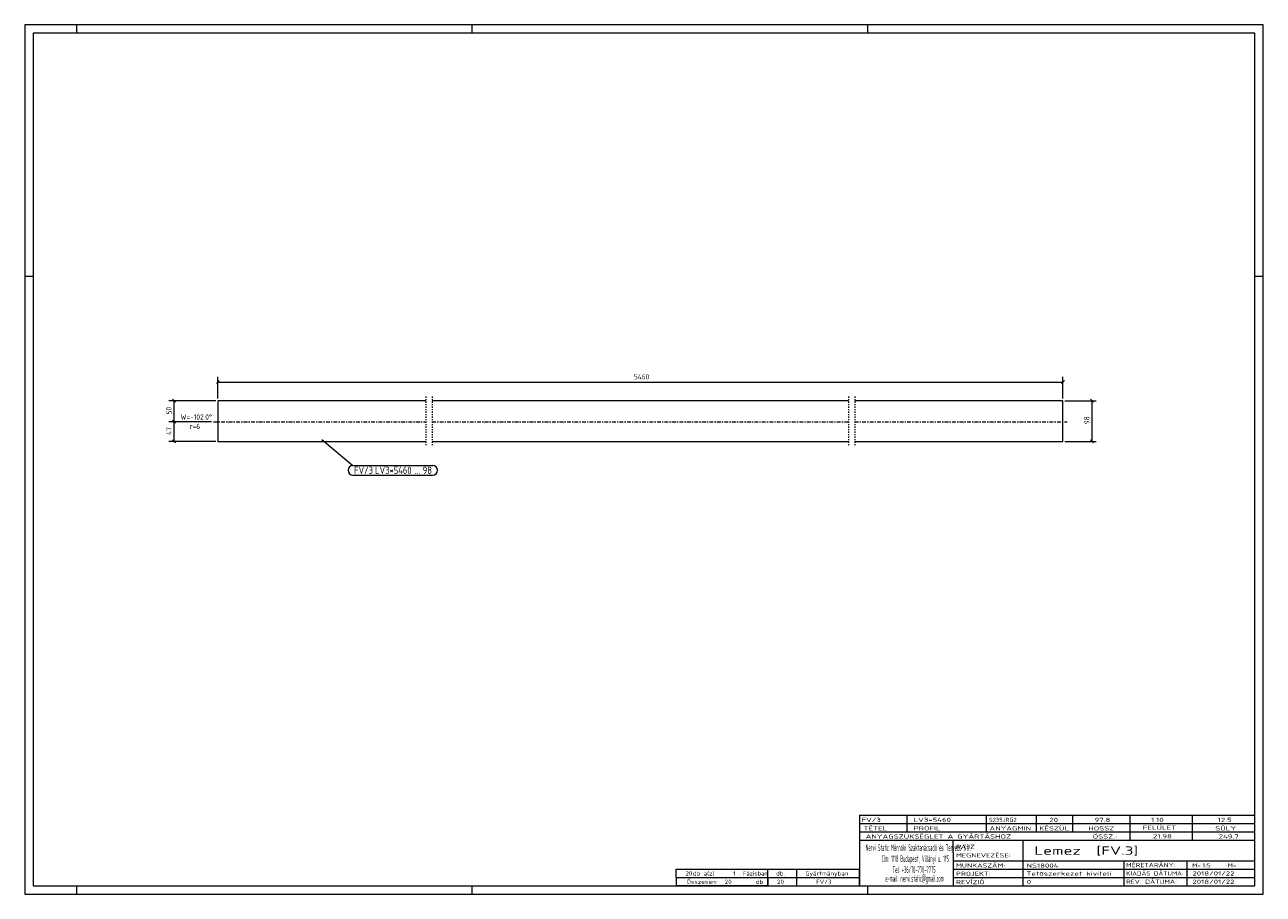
# Model space of a CAD drawing. Header units: millimetres. Extents: x 1 to 596, y 1 to 419.
import ezdxf

# ---------------------------------------------------------------- set-up
doc = ezdxf.new("R2010")
doc.units = ezdxf.units.MM
doc.header["$LTSCALE"] = 0.6
for name, pattern in [('XKITLINE00', [0]), ('XKITLINE01', [4, 1, -1, 1, -1]), ('XKITLINE03', [6, 3, -1, 1, -1])]:
    doc.linetypes.add(name, pattern=pattern)
for name, color, linetype, lineweight in [('DrawingSheet', 5, 'Continuous', 0), ('OtherObjectType', 1, 'Continuous', 0), ('Part', 2, 'Continuous', 0), ('PartMark', 3, 'Continuous', 0), ('Z-DIMENSIONS', 1, 'Continuous', 0)]:
    doc.layers.add(name, color=color, linetype=linetype, lineweight=lineweight)
doc.styles.add('ISOCPEUR', font='ISOCPEUR.TTF')

msp = doc.modelspace()

# ---------------------------------------------------------------- linework, layer by layer
at = {"layer": 'DrawingSheet', "color": 2, "linetype": 'XKITLINE00', "lineweight": 0}
for p, q in [((596, 419), (1, 419)), ((1, 419), (1, 1)), ((26, 415), (26, 419)), ((216, 415), (216, 419)), ((406, 415), (406, 419)), ((596, 1), (596, 419)), ((5, 298), (1, 298)), ((596, 298), (592, 298)), ((1, 1), (596, 1)), ((26, 1), (26, 5)), ((216, 1), (216, 5)), ((406, 1), (406, 5))]:
    msp.add_line(p, q, dxfattribs=at)
at = {"layer": 'DrawingSheet', "color": 3, "linetype": 'XKITLINE00', "lineweight": 0}
for p, q in [((592, 415), (5, 415)), ((5, 415), (5, 5)), ((592, 5), (592, 415)), ((5, 5), (592, 5))]:
    msp.add_line(p, q, dxfattribs=at)
at = {"layer": 'OtherObjectType', "color": 7, "linetype": 'XKITLINE00', "lineweight": 0}
for p, q in [((402, 39), (592, 39)), ((402, 39), (402, 35)), ((402, 39), (592, 39)), ((425, 35), (425, 39)), ((463, 35), (463, 39)), ((487, 35), (487, 39)), ((504.5, 35), (504.5, 39)), ((532, 35), (532, 39)), ((562, 35), (562, 39)), ((592, 35), (592, 39)), ((402, 35), (592, 35)), ((402, 35), (402, 5)), ((402, 35), (592, 35)), ((402, 31), (592, 31)), ((425, 31), (425, 35)), ((463, 31), (463, 35)), ((487, 31), (487, 35)), ((504.5, 31), (504.5, 35)), ((532, 31), (532, 35)), ((532, 27), (532, 31)), ((562, 31), (562, 35)), ((562, 27), (562, 31)), ((592, 31), (592, 35)), ((592, 27), (592, 31)), ((402, 27), (592, 27)), ((447, 21), (447, 27)), ((480.7, 17), (480.7, 27)), ((592, 21), (592, 27)), ((447, 21), (447, 5)), ((592, 17), (592, 21)), ((314, 9), (314, 13)), ((314, 13), (358, 13)), ((314, 13), (358, 13)), ((358, 9), (358, 13)), ((358, 13), (402, 13)), ((358, 9), (358, 13)), ((372, 9), (372, 13)), ((402, 9), (402, 13)), ((447, 17), (592, 17)), ((447, 13), (592, 13)), ((480.7, 5), (480.7, 17)), ((529.16, 13), (529.16, 17)), ((529.16, 5), (529.16, 13)), ((559.5, 5), (559.5, 17)), ((592, 13), (592, 17)), ((592, 9), (592, 13)), ((314, 9), (358, 9)), ((314, 9), (314, 5)), ((314, 9), (358, 9)), ((358, 9), (358, 5)), ((358, 9), (402, 9)), ((358, 5), (358, 9)), ((372, 5), (372, 9)), ((402, 5), (402, 9)), ((447, 9), (592, 9)), ((592, 5), (592, 9)), ((358, 5), (314, 5)), ((358, 5), (402, 5)), ((402, 5), (592, 5)), ((439.5, 5), (592, 5))]:
    msp.add_line(p, q, dxfattribs=at)
at = {"layer": 'Part', "color": 2, "linetype": 'XKITLINE00', "lineweight": 0}
for p, q in [((93.75, 238.25), (93.75, 218.7)), ((193.75, 238.25), (93.75, 238.25)), ((396.75, 238.25), (196.75, 238.25)), ((499.75, 238.25), (399.75, 238.25)), ((499.75, 218.7), (499.75, 238.25)), ((93.75, 218.7), (193.75, 218.7)), ((196.75, 218.7), (396.75, 218.7)), ((399.75, 218.7), (499.75, 218.7))]:
    msp.add_line(p, q, dxfattribs=at)
at = {"layer": 'Part', "color": 2, "linetype": 'XKITLINE01', "lineweight": 0}
for p, q in [((193.75, 240.25), (193.75, 216.7)), ((196.75, 240.25), (196.75, 216.7)), ((396.75, 240.25), (396.75, 216.7)), ((399.75, 240.25), (399.75, 216.7))]:
    msp.add_line(p, q, dxfattribs=at)
at = {"layer": 'Part', "color": 1, "linetype": 'XKITLINE03', "lineweight": 0}
for p, q in [((91.75, 228.17), (193.75, 228.17)), ((196.75, 228.17), (396.75, 228.17)), ((399.75, 228.17), (501.75, 228.17))]:
    msp.add_line(p, q, dxfattribs=at)
at = {"layer": 'PartMark', "color": 7, "linetype": 'XKITLINE00', "lineweight": 0}
for p, q in [((143.8, 219.68), (158.65, 207.18)), ((158.65, 207.18), (196.99, 207.18)), ((158.65, 202.48), (196.99, 202.48))]:
    msp.add_line(p, q, dxfattribs=at)
for centre, start, end in [((158.65, 204.83), 90, 270), ((196.99, 204.83), 270, 90)]:
    msp.add_arc(centre, 2.35, start, end, dxfattribs=at)
at = {"layer": 'Z-DIMENSIONS', "color": 7, "linetype": 'XKITLINE00', "lineweight": 0}
for p, q in [((94.46, 247.96), (93.04, 246.54)), ((93.75, 239.25), (93.75, 249.75)), ((93.75, 247.25), (499.75, 247.25)), ((500.46, 247.96), (499.04, 246.54)), ((499.75, 239.25), (499.75, 249.75)), ((92.75, 238.25), (70.25, 238.25)), ((72.04, 238.96), (73.46, 237.54)), ((72.75, 228.17), (72.75, 238.25)), ((500.75, 238.25), (515.75, 238.25)), ((513.04, 238.96), (514.46, 237.54)), ((513.75, 218.7), (513.75, 238.25)), ((90.75, 228.17), (70.25, 228.17)), ((90.75, 228.17), (70.25, 228.17)), ((72.04, 228.88), (73.46, 227.47)), ((72.04, 228.88), (73.46, 227.47)), ((72.75, 218.7), (72.75, 228.17)), ((92.75, 218.7), (70.25, 218.7)), ((72.04, 219.41), (73.46, 217.99)), ((500.75, 218.7), (515.75, 218.7)), ((513.04, 219.41), (514.46, 217.99))]:
    msp.add_line(p, q, dxfattribs=at)
at = {"layer": 'Z-DIMENSIONS', "color": 3}
for p in [(93.75, 247.25), (499.75, 247.25), (72.75, 238.25), (513.75, 238.25), (72.75, 228.17), (72.75, 228.17), (72.75, 218.7), (513.75, 218.7)]:
    msp.add_point(p, dxfattribs=at)

# ---------------------------------------------------------------- texts
at = {"layer": 'OtherObjectType', "color": 7, "style": 'ISOCPEUR'}
for s, height, width, p in [('FV/3', 2, 1.525501, (403, 35.76)), ('LV3*5460', 2, 1.525501, (428, 35.76)), ('S235JRG2', 2, 1.02, (464.22, 35.76)), ('20', 2, 1.525501, (493.24, 35.76)), ('97.8', 2, 1.525501, (514.94, 35.76)), ('1.10', 2, 1.525501, (542.12, 35.76)), ('12.5', 2, 1.525501, (574.14, 35.76)), ('TÉTEL', 2, 1.525501, (404, 31.66)), ('ANYAGSZÜKSÉGLET A GYÁRTÁSHOZ', 2, 1.525501, (405, 27.75)), ('PROFIL', 2, 1.525501, (427.96, 31.66)), ('ANYAGMIN.', 2, 1.525501, (464.47, 31.66)), ('KÉSZÜL', 2, 1.525501, (488.37, 31.66)), ('HOSSZ', 2, 1.525501, (511.96, 31.66)), ('ÖSSZ.:', 2, 1.525501, (514.1, 27.75)), ('FELÜLET', 2, 1.525501, (538.13, 32)), ('21.98', 2, 1.525501, (543.05, 27.88)), ('SÚLY', 2, 1.525501, (572.96, 31.66)), ('249.7', 2, 1.525501, (574.59, 27.75)), ('Nervi Static Mérnöki\xa0Szaktanácsadó\xa0és\xa0Tervezõ Kft.', 3.1765, 0.403093, (405, 21.82)), ('RAJZ', 2, 1.445, (448.38, 22.78)), ('Lemez  [FV.3]', 4, 1.474651, (486, 20)), ('Cím:\xa01118 Budapest, Villányi u. 115.', 3.1765, 0.403093, (412.69, 16.53)), ('MEGNEVEZÉSE:', 2, 1.445, (448.38, 18.72)), ('20', 2, 1.211571, (318.43, 10)), ('db a(z)', 2, 1.211571, (322, 10)), ('1', 2, 1.211571, (341.35, 10)), ('. Fázisban', 2, 0.935, (344, 10)), ('db.', 2, 1.211571, (362, 10)), ('Gyártmányban', 2, 1.211571, (376, 10)), ('Tel:\xa0+36/70-770-7775', 3.1765, 0.403093, (417.97, 11.24)), ('MUNKASZÁM:', 2, 1.445, (448.38, 13.84)), ('Tetõszerkezet kiviteli ', 2, 1.525501, (482.2, 9.94)), ('NS18004', 2, 1.525501, (482.28, 13.78)), ('KIADÁS DÁTUMA:', 2, 1.275, (530.1, 10)), ('MÉRETARÁNY:', 2, 1.36, (530.1, 14)), ('2018/01/22', 2, 1.525501, (562, 10)), ('M=', 2, 1.211571, (561.91, 13.84)), ('1:5', 2, 1.275, (566.79, 13.9)), ('M=', 2, 1.275, (578.95, 13.87)), ('Összesen:            db', 2, 1.211571, (319, 6)), ('20', 2, 1.211571, (337.29, 6)), ('20', 2, 1.211571, (362.43, 6)), ('FV/3', 2, 1.211571, (381.18, 6)), ('e-mail:\xa0nervi.static@gmail.com', 3.1765, 0.403093, (414.45, 7)), ('PROJEKT:', 2, 1.445, (448.38, 9.84)), ('REVÍZIÓ', 2, 1.445, (448.38, 5.84)), ('0', 2, 1.525501, (482.41, 5.92)), ('REV. DÁTUMA:', 2, 1.36, (530.1, 6)), ('2018/01/22', 2, 1.525501, (562, 6))]:
    msp.add_text(s, height=height, dxfattribs=dict(at, width=width)).set_placement(p)
at = {"layer": 'PartMark', "color": 3, "style": 'ISOCPEUR', "width": 0.85}
for s, p in [('FV/3', (159.25, 203.08)), ('LV3*5460', (169.32, 203.08)), ('...', (188.42, 203.08)), ('98', (192.18, 203.08))]:
    msp.add_text(s, height=3.5, dxfattribs=at).set_placement(p)
at = {"layer": 'Z-DIMENSIONS', "color": 3, "style": 'ISOCPEUR', "width": 0.85}
for s, p in [('5460', (293.63, 248.5)), ('W=-102.0°', (75.85, 229.17)), ('r=6', (80.15, 224.67))]:
    msp.add_text(s, height=2.5, dxfattribs=at).set_placement(p)
for s, p in [('50', (71.5, 231.71)), ('98', (512.5, 226.97)), ('47', (71.5, 221.83))]:
    msp.add_text(s, height=2.5, rotation=90.00021, dxfattribs=at).set_placement(p)

doc.saveas('drawing.dxf')
